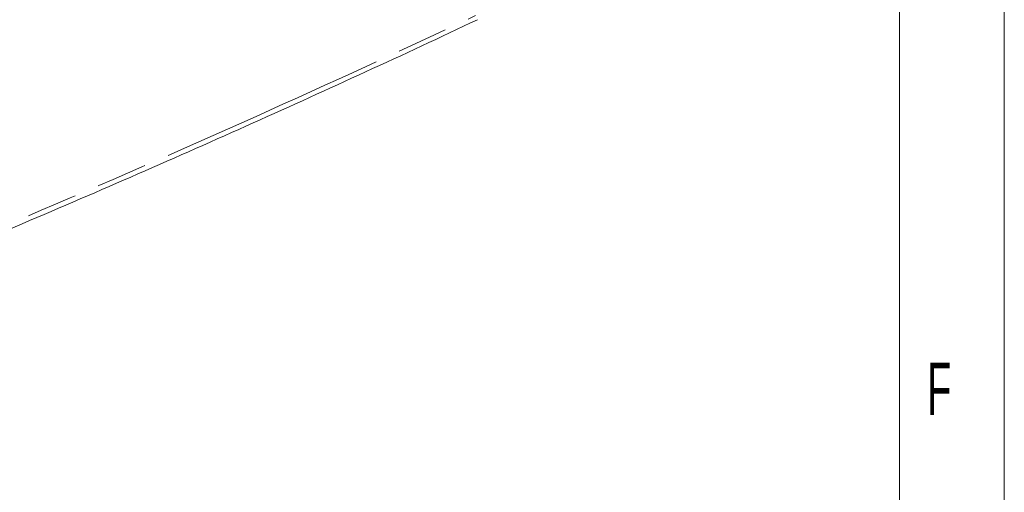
# Model space of a CAD drawing. Header units: inches. Extents: x 0 to 417, y 0 to 34.
# Tile 20 of 25: x 38.97 to 43.67, y 22.66 to 24.92. Entities that reach past the tile are written whole.
import ezdxf

# ---------------------------------------------------------------- set-up
doc = ezdxf.new("R2010")
doc.units = ezdxf.units.IN
doc.header["$LTSCALE"] = 2.42
doc.header["$MEASUREMENT"] = 0
doc.linetypes.add('PHANTOM', pattern=[0.8, 0.45, -0.05, 0.1, -0.05, 0.1, -0.05])
doc.layers.get('0').update_dxf_attribs({"linetype": 'CONTINUOUS'})
doc.layers.add('DEFAULT_3', color=7, linetype='PHANTOM')
doc.styles.get("Standard").update_dxf_attribs({"font": 'txt', "width": 0.8})

msp = doc.modelspace()

# ---------------------------------------------------------------- linework, layer by layer
at = {"color": 7, "linetype": 'Continuous', "lineweight": 0}
for p, q in [((43.6668, 33.5914), (43.6668, 0)), ((43.6668, 0), (43.6668, 33.5914)), ((43.1668, 0.8129), (43.1668, 32.7829))]:
    msp.add_line(p, q, dxfattribs=at)
at = {"color": 7, "linetype": 'Continuous', "lineweight": 0, "start_tangent": (3.291236, 1.328565), "end_tangent": (3.210027, 1.51427)}
msp.add_spline([(37.9012, 23.4983), (38.9807, 23.9455), (40.0824, 24.4265), (41.1533, 24.919)], degree=3, dxfattribs=at)
at = {"layer": 'DEFAULT_3', "color": 7, "linetype": 'PHANTOM', "lineweight": 0, "start_tangent": (3.290032, 1.329168), "end_tangent": (3.211028, 1.510074)}
msp.add_spline([(37.8922, 23.52), (39.0027, 23.9806), (40.096, 24.4579), (41.1441, 24.9389)], degree=3, dxfattribs=at)

# ---------------------------------------------------------------- texts
at = {"color": 2, "linetype": 'Continuous', "lineweight": 0, "oblique": 0, "width": 0.571428}
msp.add_text('F', height=0.25, dxfattribs=at).set_placement((43.2977, 23.0329))

doc.saveas('drawing.dxf')
